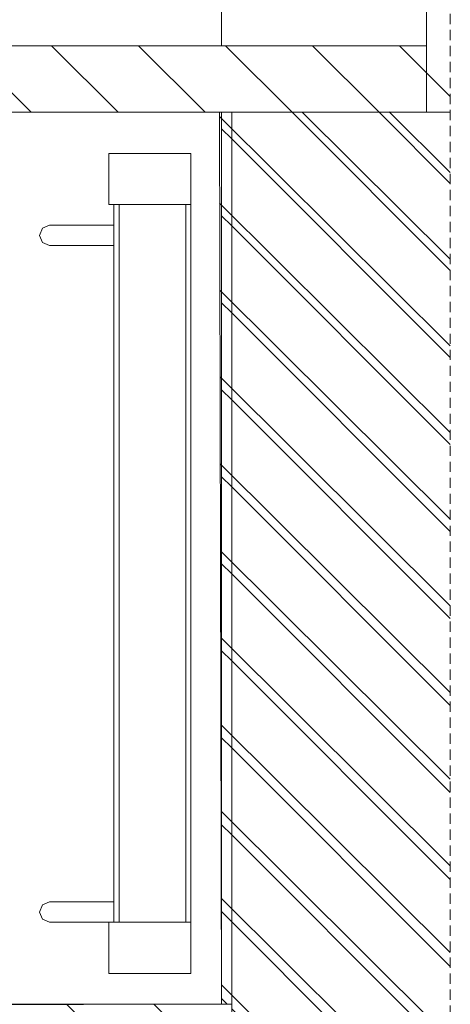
# Model space of a CAD drawing. Extents: x 180 to 9540, y 54 to 2910.
# Tile 79 of 82: x 8347 to 8557, y 810 to 1290. Entities that reach past the tile are written whole.
import ezdxf
from ezdxf.xclip import XClip

# ---------------------------------------------------------------- set-up
doc = ezdxf.new("R2010")
doc.units = 0
doc.header["$MEASUREMENT"] = 0
doc.header["$XCLIPFRAME"] = 0
doc.linetypes.add('Przerywana długa', pattern=[78, 50, -28])
for name, color, linetype in [('320-W Umeblowanie', 7, 'Continuous'), ('380-W Istniejące elementy_ rury_ skrzynki', 7, 'Continuous'), ('420-K Ściany', 7, 'Continuous'), ('460-K Stropy', 7, 'Continuous'), ('820-G Rysunki Obrazki', 7, 'Continuous'), ('824-G Wypełnienia RŚ', 7, 'Continuous'), ('840-G Znaczniki ogólne', 7, 'Continuous')]:
    doc.layers.add(name, color=color, linetype=linetype)
pattern_1 = [(135, (4248.05, 809.8), (21.2132, 21.2132), [])]

# ---------------------------------------------------------------- blocks, each defined once
blk = doc.blocks.new('Rysunek_2_2', base_point=(4248.05, 809.8))
at = {"layer": '420-K Ściany', "linetype": 'Continuous', "lineweight": 13}
h = blk.add_hatch(dxfattribs=at)
h.set_pattern_fill('Ściany_istniejące_0002', color=8, style=0, pattern_type=2)
h.set_pattern_definition(pattern_1)
h.paths.add_polyline_path([(8557.15, 1294.8), (8545.55, 1294.8), (8545.55, 1244.8), (8557.15, 1244.8)])
h = blk.add_hatch(dxfattribs=at)
h.set_pattern_fill('Ściany_istniejące_0002', color=8, style=0, pattern_type=2)
h.set_pattern_definition(pattern_1)
h.paths.add_polyline_path([(8340.55, 1244.8), (8545.55, 1244.8), (8545.55, 1277.3), (8340.55, 1277.3)])
h = blk.add_hatch(dxfattribs=at)
h.set_pattern_fill('Ściany_istniejące_0002', color=8, style=0, pattern_type=2)
h.set_pattern_definition(pattern_1)
h.paths.add_polyline_path([(8445.55, 809.8), (8450.55, 809.8), (8450.55, 1244.8), (8445.55, 1244.8)])
h = blk.add_hatch(dxfattribs=at)
h.set_pattern_fill('Ściany_istniejące_0002', color=8, style=0, pattern_type=2)
h.set_pattern_definition(pattern_1)
h.paths.add_polyline_path([(8450.55, 809.8), (8450.55, 719.55), (8557.15, 719.55), (8557.15, 1244.8), (8450.55, 1244.8)])
at = {"layer": '824-G Wypełnienia RŚ', "linetype": 'Continuous', "lineweight": 13}
h = blk.add_hatch(dxfattribs=at)
h.set_pattern_fill('_Poza_zakresem_opracowan_3D', color=8, style=0, pattern_type=2)
h.set_pattern_definition([(135.1862, (6513.066, 584.212), (21.1263, 21.26408), [])])
h.paths.add_polyline_path([(8445.55, 809.8), (4133.74, 799.42), (4134.07, 541.64), (8557.15, 546.96), (8557.15, 1245.07), (8444.5, 1244.8)])
at = {"layer": '320-W Umeblowanie', "color": 7, "linetype": 'Continuous', "lineweight": 15, "ltscale": 0.5}
for p, q in [((8390.55, 1224.8), (8430.55, 1224.8)), ((8390.55, 1199.8), (8390.55, 1224.8)), ((8430.55, 1199.8), (8430.55, 1224.8)), ((8390.55, 1199.8), (8393.05, 1199.8)), ((8393.05, 849.8), (8393.05, 1199.8)), ((8395.55, 1199.8), (8393.05, 1199.8)), ((8395.55, 1199.8), (8428.05, 1199.8)), ((8395.55, 849.8), (8395.55, 1199.8)), ((8428.05, 849.8), (8428.05, 1199.8)), ((8430.55, 1199.8), (8428.05, 1199.8)), ((8430.55, 849.8), (8430.55, 1199.8)), ((8390.55, 849.8), (8393.05, 849.8)), ((8390.55, 824.8), (8390.55, 849.8)), ((8395.55, 849.8), (8393.05, 849.8)), ((8395.55, 849.8), (8428.05, 849.8)), ((8430.55, 849.8), (8428.05, 849.8)), ((8430.55, 824.8), (8430.55, 849.8)), ((8390.55, 824.8), (8430.55, 824.8))]:
    blk.add_line(p, q, dxfattribs=at)
at = {"layer": '380-W Istniejące elementy_ rury_ skrzynki', "color": 150, "linetype": 'Continuous', "lineweight": 13, "ltscale": 0.5}
for p, q in [((8356.66, 1184.8), (8358.12, 1188.33)), ((8358.12, 1188.33), (8361.66, 1189.8)), ((8393.05, 1189.8), (8361.66, 1189.8)), ((8358.12, 1181.26), (8356.66, 1184.8)), ((8361.66, 1179.8), (8358.12, 1181.26)), ((8393.05, 1179.8), (8361.66, 1179.8)), ((8358.12, 858.33), (8361.66, 859.8)), ((8393.05, 859.8), (8361.66, 859.8)), ((8356.66, 854.8), (8358.12, 858.33)), ((8358.12, 851.26), (8356.66, 854.8)), ((8361.66, 849.8), (8358.12, 851.26)), ((8390.55, 849.8), (8361.66, 849.8))]:
    blk.add_line(p, q, dxfattribs=at)
at = {"layer": '420-K Ściany', "color": 7, "linetype": 'Continuous', "lineweight": 13, "ltscale": 0.5}
for p, q in [((8445.55, 1277.3), (8445.55, 1974.8)), ((8545.55, 1277.3), (8340.55, 1277.3)), ((8445.55, 1244.8), (8340.55, 1244.8)), ((8445.55, 1244.8), (8445.55, 809.8)), ((8450.55, 1244.8), (8445.55, 1244.8)), ((8450.55, 809.8), (8445.55, 809.8))]:
    blk.add_line(p, q, dxfattribs=at)
at = {"layer": '420-K Ściany', "color": 7, "linetype": 'Continuous', "lineweight": 13, "ltscale": 0.5, "flags": 128}
for points in [[(8545.55, 1294.8), (8545.55, 1277.3), (8545.55, 1244.8)], [(8450.55, 1244.8), (8450.55, 809.8), (8450.55, 799.8), (8450.55, 774.8), (8450.55, 734.8), (8450.55, 719.8), (8450.55, 719.55)], [(8557.15, 1244.8), (8545.55, 1244.8), (8450.55, 1244.8)]]:
    blk.add_lwpolyline(points, dxfattribs=at)
at = {"layer": '460-K Stropy', "color": 7, "linetype": 'Continuous', "lineweight": 13, "ltscale": 0.5}
blk.add_line((8445.55, 809.8), (5760.55, 809.8), dxfattribs=at)
at = {"layer": '824-G Wypełnienia RŚ', "color": 7, "linetype": 'Continuous', "lineweight": 13, "ltscale": 0.5, "flags": 128}
blk.add_lwpolyline([(8557.15, 1245.07), (8444.5, 1244.8), (8445.55, 809.8), (4133.74, 799.42), (4134.07, 541.64), (8557.15, 546.96)], dxfattribs=at)

msp = doc.modelspace()

# ---------------------------------------------------------------- linework, layer by layer
at = {"layer": '840-G Znaczniki ogólne', "color": 8, "linetype": 'Przerywana długa', "lineweight": 13, "ltscale": 0.1}
msp.add_lwpolyline([(4133.62, 2650.02), (8557.15, 2650.02), (8557.15, 305.1), (4133.62, 305.1)], close=True, dxfattribs=at)

# ---------------------------------------------------------------- block references
at = {"layer": '820-G Rysunki Obrazki', "color": 7, "linetype": 'Continuous', "lineweight": 13, "ltscale": 0.1}
ref = msp.add_blockref('Rysunek_2_2', (4248.05, 809.8), dxfattribs=at)
XClip(ref).set_block_clipping_path([(4133.6196216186, 305.1003815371), (8557.1514411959, 2650.020916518)])

doc.saveas('drawing.dxf')
